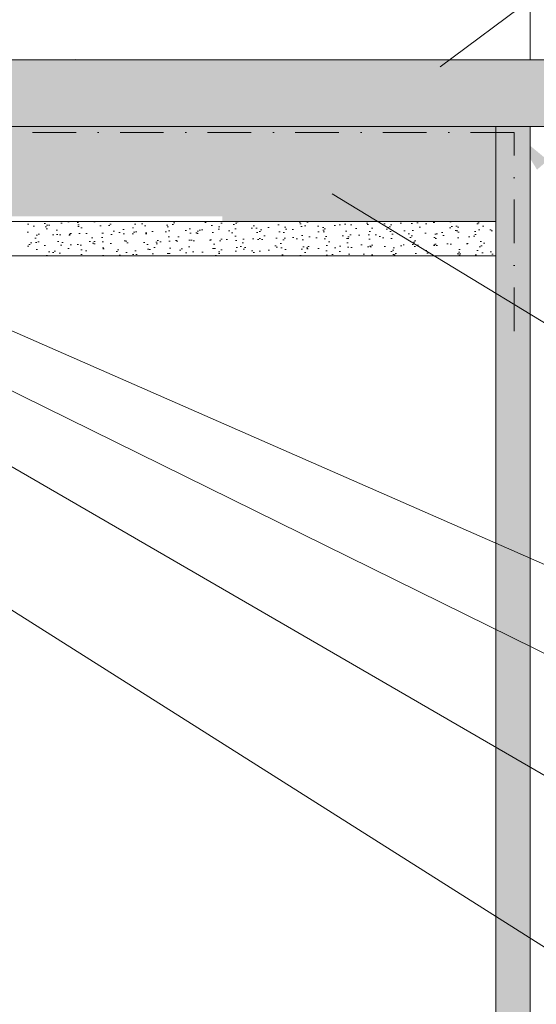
# Model space of a CAD drawing. Header units: millimetres. Extents: x -213344 to 52059, y -47868 to 108976.
# Tile 22 of 27: x -159406 to -159255, y 34667 to 34953. Entities that reach past the tile are written whole.
import ezdxf

# ---------------------------------------------------------------- set-up
doc = ezdxf.new("R2010")
doc.units = ezdxf.units.MM
doc.header["$MEASUREMENT"] = 0
doc.linetypes.add('VÝZTUŽNÁ_SÍŤ', pattern=[25.4, 12.7, -6.35, 0, -6.35])
pattern_1 = [(307.5, (-314766.9336, 10533.4263), (4.81705942, 0.1574834), [0, -3.8, 0, -4.25, 0, -4.0625]), (277.5, (-314766.9336, 10533.4263), (-7.05536516, 4.42444176), [0, -2.05, 0, -3.425, 0, -1.3125]), (237.5, (-314766.9336, 10536.5013), (-0.01414763, 7.78535465), [0, -1.25, 0, -4.5, 0, -5.875]), (227.5, (-314766.9336, 10536.501), (-2.1941889, 7.5153165), [0, -0.625, 0, -2.95, 0, -3.375])]
pattern_2 = [(45, (-370496, -41287), (-4978.03, 4978.03), []), (45, (-367296, -41287), (-4978.03, 4978.03), []), (135, (-370496, -41287), (4978.03, 4978.03), []), (135, (-367296, -41287), (4978.03, 4978.03), [])]

msp = doc.modelspace()

# ---------------------------------------------------------------- hatches: boundary and pattern name
at = {"linetype": 'Continuous', "lineweight": 20, "true_color": 0xff6600}
msp.add_hatch(color=30, dxfattribs=at).paths.add_polyline_path([(-159378.57, 34941.22), (-159512.37, 34941.15), (-159512.37, 34921.78), (-159378.57, 34921.85), (-159231.19, 34921.85, -0.409528), (-159229.28, 34919.92), (-159229.28, 34904.44, 0.414214), (-159227.35, 34902.5), (-159211.87, 34902.5, 0.414214), (-159209.94, 34904.44), (-159209.94, 34941.19)])
at = {"linetype": 'Continuous', "lineweight": 13}
for points in [[(-159282, 34937.62), (-159284.48, 34940.97), (-159293.28, 34931.85)], [(-159255.02, 34909.39), (-159251.88, 34912.13), (-159261.65, 34920.19)], [(-159315.68, 34900.58), (-159313.52, 34904.14), (-159325.28, 34908.85)]]:
    msp.add_hatch(color=154, dxfattribs=at).paths.add_polyline_path(points)
at = {"linetype": 'Continuous', "lineweight": 20, "true_color": 0xff6600}
h = msp.add_hatch(dxfattribs=at)
h.set_pattern_fill('AR_SAND_0001', color=30, style=0, pattern_type=2)
h.set_pattern_definition(pattern_1)
h.paths.add_polyline_path([(-159266.98, 34403.89), (-159256.98, 34403.89), (-159256.98, 34921.95), (-159266.98, 34921.95), (-159266.98, 34928.29)])
h = msp.add_hatch(dxfattribs=at)
h.set_pattern_fill('AR_SAND_0001', color=30, style=0, pattern_type=2)
h.set_pattern_definition(pattern_1)
h.paths.add_polyline_path([(-159517.78, 34921.88), (-159517.78, 34895.93), (-159346.57, 34895.79), (-159346.57, 34894.36), (-159266.98, 34894.36), (-159266.98, 34921.95)])
h = msp.add_hatch(dxfattribs=at)
h.set_pattern_fill('AR_SAND_0001', color=30, style=0, pattern_type=2)
h.set_pattern_definition(pattern_1)
h.paths.add_polyline_path([(-159403.65, 34884.36), (-159266.98, 34884.36), (-159266.98, 34894.36), (-159403.65, 34894.36), (-159403.65, 34893.56), (-159403.18, 34893.24), (-159403.65, 34893.09), (-159403.65, 34891.19), (-159403.18, 34890.87), (-159403.65, 34890.72), (-159403.65, 34888.83), (-159403.18, 34888.51), (-159403.65, 34888.35), (-159403.65, 34886.46), (-159403.18, 34886.14), (-159403.65, 34885.99)])
at = {"linetype": 'Continuous', "lineweight": 13}
h = msp.add_hatch(dxfattribs=at)
h.set_pattern_fill('ZDIVO2_0001', color=253, style=0, pattern_type=2)
h.set_pattern_definition(pattern_2)
h.paths.add_polyline_path([(-159533.63, 34884.36), (-159566.98, 34884.36), (-159566.98, 34762.86), (-159514.84, 34762.87, -0.146838), (-159512.34, 34761.87), (-159512.34, 34755.87, -0.146839), (-159514.84, 34754.87), (-159566.98, 34754.87), (-159566.98, 34454.22), (-159266.98, 34454.22), (-159266.98, 34741.35), (-159513.77, 34884.36), (-159529.85, 34884.36), (-159529.85, 34883.22), (-159529.63, 34883.07), (-159529.85, 34882.75), (-159529.85, 34880.86), (-159529.63, 34880.71), (-159529.85, 34880.38), (-159529.85, 34878.49), (-159529.63, 34878.34), (-159529.85, 34878.02), (-159529.85, 34876.12), (-159529.63, 34875.97), (-159529.85, 34875.65), (-159529.85, 34873.76), (-159529.63, 34873.61), (-159529.85, 34873.28), (-159529.85, 34871.39), (-159529.63, 34871.24), (-159529.85, 34870.92), (-159529.85, 34869.02), (-159529.63, 34868.87), (-159529.85, 34868.55), (-159529.85, 34866.66), (-159529.63, 34866.51), (-159529.85, 34866.18), (-159529.85, 34864.29), (-159529.63, 34864.14), (-159529.85, 34863.82), (-159529.85, 34861.92), (-159529.63, 34861.77), (-159529.85, 34861.45), (-159529.85, 34859.56), (-159529.63, 34859.41), (-159529.85, 34859.08), (-159529.85, 34857.19), (-159529.63, 34857.04), (-159529.85, 34856.72), (-159529.85, 34854.82), (-159529.63, 34854.67), (-159529.85, 34854.35), (-159530.03, 34852.49), (-159529.81, 34852.34), (-159530.08, 34852.02), (-159530.26, 34850.16), (-159530.08, 34850.04), (-159530.31, 34849.7), (-159530.5, 34847.84), (-159530.28, 34847.69), (-159530.54, 34847.37), (-159530.7, 34845.82, -0.904988), (-159532.78, 34845.82), (-159532.98, 34847.8), (-159533.03, 34847.81), (-159533.5, 34848.13), (-159533.03, 34848.28), (-159533.22, 34850.21), (-159533.49, 34850.37), (-159533.74, 34850.54), (-159533.27, 34850.69), (-159533.46, 34852.62), (-159533.51, 34852.63), (-159533.98, 34852.95), (-159533.51, 34853.1), (-159533.63, 34854.35), (-159533.63, 34855.02), (-159533.85, 34855.17), (-159533.63, 34855.49), (-159533.63, 34857.38), (-159533.85, 34857.53), (-159533.63, 34857.86), (-159533.63, 34859.75), (-159533.85, 34859.9), (-159533.63, 34860.22), (-159533.63, 34862.12), (-159534.11, 34862.44), (-159533.63, 34862.59), (-159533.63, 34864.48), (-159534.11, 34864.8), (-159533.63, 34864.96), (-159533.63, 34866.85), (-159534.11, 34867.17), (-159533.63, 34867.32), (-159533.63, 34869.22), (-159533.85, 34869.37), (-159533.63, 34869.69), (-159533.63, 34871.58), (-159534.11, 34871.9), (-159533.63, 34872.06), (-159533.63, 34873.95), (-159534.11, 34874.27), (-159533.63, 34874.42), (-159533.63, 34876.32), (-159534.11, 34876.64), (-159533.63, 34876.79), (-159533.63, 34878.68), (-159534.11, 34879), (-159533.63, 34879.16), (-159533.63, 34881.05), (-159534.11, 34881.37), (-159533.63, 34881.52), (-159533.63, 34883.42), (-159533.85, 34883.57), (-159533.63, 34883.89)])
h = msp.add_hatch(dxfattribs=at)
h.set_pattern_fill('ZDIVO2_0001', color=254, style=0, pattern_type=2)
h.set_pattern_definition(pattern_2)
h.paths.add_polyline_path([(-159266.98, 34741.35), (-159266.98, 34774.94), (-159487.64, 34884.36), (-159513.77, 34884.36)])
h = msp.add_hatch(dxfattribs=at)
h.set_pattern_fill('ZDIVO2_0001', color=254, style=0, pattern_type=2)
h.set_pattern_definition(pattern_2)
h.paths.add_polyline_path([(-159266.98, 34774.94), (-159266.98, 34799.65), (-159458.07, 34884.36), (-159487.64, 34884.36)])
h = msp.add_hatch(dxfattribs=at)
h.set_pattern_fill('ZDIVO2_0001', color=254, style=0, pattern_type=2)
h.set_pattern_definition(pattern_2)
h.paths.add_polyline_path([(-159266.98, 34799.65), (-159266.98, 34873.41), (-159284.99, 34884.36), (-159458.07, 34884.36)])
at = {"linetype": 'Continuous', "lineweight": 20, "true_color": 0xff6600}
h = msp.add_hatch(dxfattribs=at)
h.set_pattern_fill('ZDIVO2_0001', color=30, style=0, pattern_type=2)
h.set_pattern_definition(pattern_2)
h.paths.add_polyline_path([(-159266.98, 34873.41), (-159266.98, 34884.36), (-159284.99, 34884.36)])

# ---------------------------------------------------------------- linework, layer by layer
at = {"color": 48, "linetype": 'Continuous', "lineweight": 20, "true_color": 0x5a400a}
for p, q in [((-159256.98, 34941.3), (-159256.98, 35118.83)), ((-159519.14, 34941.33), (-159209.94, 34941.3)), ((-159389.28, 34941.56), (-159389.28, 34941.56)), ((-159231.19, 34921.96), (-159517.78, 34921.88)), ((-159266.98, 34894.36), (-159266.98, 34921.95)), ((-159256.98, 34921.95), (-159256.98, 34403.89)), ((-159266.98, 34894.36), (-159576.98, 34894.36)), ((-159266.98, 34894.36), (-159266.98, 34884.36)), ((-159266.98, 34884.36), (-159566.98, 34884.36)), ((-159266.98, 34884.36), (-159266.98, 34403.89))]:
    msp.add_line(p, q, dxfattribs=at)
at = {"color": 154, "linetype": 'Continuous', "lineweight": 13}
for p, q in [((-159283.24, 34939.3), (-159231.28, 34977.85)), ((-159506.35, 34905.76), (-159234.54, 34786.54)), ((-159314.6, 34902.36), (-159221.65, 34845.85)), ((-159527.96, 34892.58), (-159238.5, 34725.07)), ((-159493.88, 34887.45), (-159234.54, 34759.72)), ((-159521.17, 34852.91), (-159238.5, 34674.3))]:
    msp.add_line(p, q, dxfattribs=at)
at = {"color": 7, "linetype": 'VÝZTUŽNÁ_SÍŤ', "lineweight": 13}
for points in [[(-159261.65, 34920.19), (-159517.78, 34920.19)], [(-159261.65, 34862.49), (-159261.65, 34920.19)]]:
    msp.add_lwpolyline(points, dxfattribs=at)

doc.saveas('drawing.dxf')
